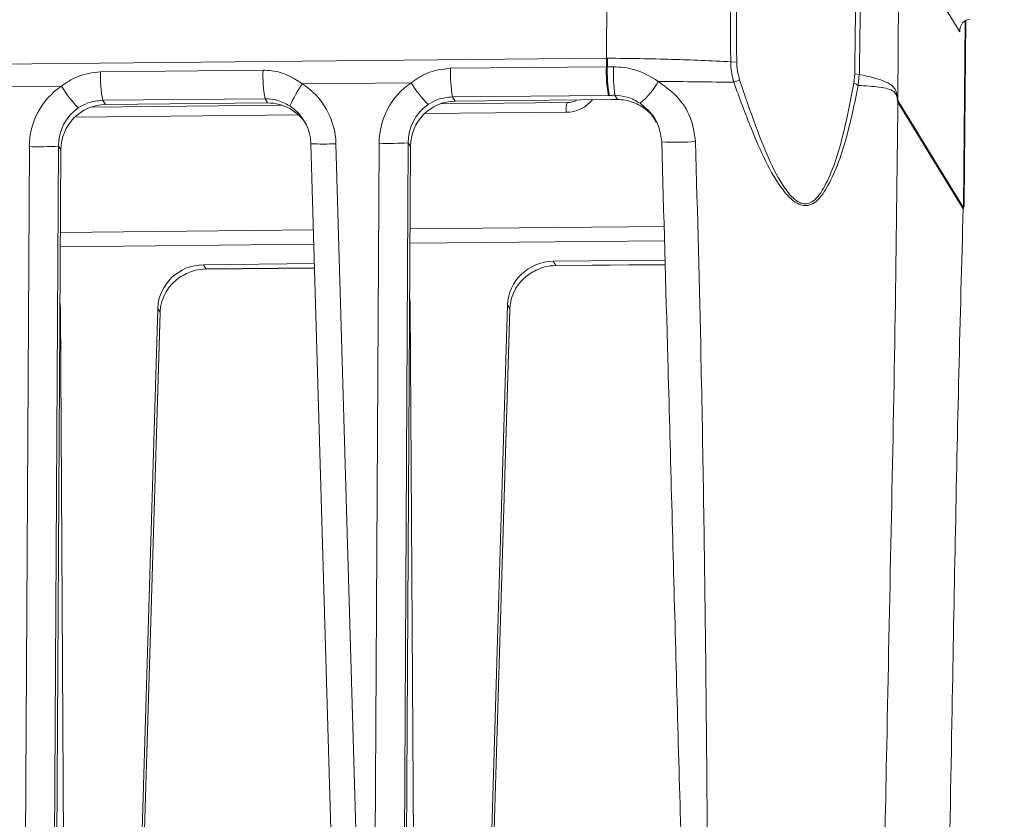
# Model space of a CAD drawing. Header units: millimetres. Extents: x 0 to 1118, y 0 to 864.
# Tile 83 of 256: x 474 to 485, y 285 to 294. Entities that reach past the tile are written whole.
import ezdxf

# ---------------------------------------------------------------- set-up
doc = ezdxf.new("R2010")
doc.units = ezdxf.units.MM
doc.styles.add('SLDTEXTSTYLE3', font='TXT', dxfattribs={"width": 0.605})
doc.dimstyles.new('SLDDIMSTYLE0', dxfattribs={"dimtxt": 3.175, "dimasz": 3.302, "dimexe": 0, "dimexo": 0.0625, "dimgap": 0.79375, "dimtad": 0, "dimtih": 1, "dimtoh": 1, "dimdec": 1, "dimlfac": 4, "dimrnd": 1e-09, "dimzin": 12, "dimdsep": 46, "dimtxsty": 'SLDTEXTSTYLE3', "dimsah": 1, "dimcen": 0.09, "dimadec": 0, "dimazin": 3, "dimtfac": 1, "dimtofl": 0, "dimtmove": 0, "dimatfit": 3, "dimfxl": 1, "dimfrac": 2, "dimtolj": 1, "dimtzin": 12, "dimarcsym": 0})

# ---------------------------------------------------------------- blocks, each defined once
blk = doc.blocks.new('_D_12')
at = {"color": 7, "linetype": 'Continuous', "lineweight": 0}
for p, q in [((520.817, 345.837), (559.739, 345.837)), ((558.139, 345.837), (558.139, 312.211)), ((558.139, 273.712), (558.139, 307.339)), ((443.176, 273.712), (559.739, 273.712))]:
    blk.add_line(p, q, dxfattribs=at)
for points in [[(558.139, 345.837), (557.631, 342.535), (558.647, 342.535)], [(558.139, 273.712), (558.647, 277.014), (557.631, 277.014)]]:
    blk.add_solid(points, dxfattribs=at)
at = {"color": 7, "linetype": 'Continuous', "lineweight": 0, "insert": (552.682, 311.431), "char_height": 3.175, "attachment_point": 1, "style": 'SLDTEXTSTYLE3'}
blk.add_mtext('288.5', dxfattribs=at)
blk = doc.blocks.new('_D_13')
at = {"color": 7, "linetype": 'Continuous', "lineweight": 0}
for p, q in [((441.576, 275.312), (441.576, 357.886)), ((519.351, 346.187), (519.351, 357.886)), ((441.576, 356.286), (475.007, 356.286)), ((519.351, 356.286), (485.921, 356.286))]:
    blk.add_line(p, q, dxfattribs=at)
for points in [[(441.576, 356.286), (444.878, 355.778), (444.878, 356.794)], [(519.351, 356.286), (516.049, 356.794), (516.049, 355.778)]]:
    blk.add_solid(points, dxfattribs=at)
at = {"color": 7, "linetype": 'Continuous', "lineweight": 0, "insert": (475.007, 357.942), "char_height": 3.175, "attachment_point": 1, "style": 'SLDTEXTSTYLE3'}
blk.add_mtext('311.1', dxfattribs=at)

msp = doc.modelspace()

# ---------------------------------------------------------------- linework, layer by layer
at = {"color": 9, "linetype": 'Continuous', "lineweight": 0}
for p, q in [((480.435, 293.265), (480.474, 298.105)), ((483.681, 295.895), (483.656, 292.817)), ((484.343, 293.558), (483.727, 294.563)), ((484.382, 291.632), (484.401, 293.676)), ((484.343, 293.58), (484.343, 293.558)), ((471.048, 293.174), (480.435, 293.265)), ((480.435, 293.265), (480.448, 293.265)), ((481.876, 293.222), (481.809, 293.226)), ((474.844, 293.116), (476.639, 293.134)), ((478.711, 293.154), (480.435, 293.171)), ((480.435, 293.171), (480.445, 293.171)), ((483.169, 292.99), (483.18, 293.094)), ((483.18, 293.094), (483.231, 293.086)), ((483.231, 293.086), (483.219, 292.964)), ((474.411, 292.955), (473.208, 292.943)), ((478.277, 292.993), (477.075, 292.981)), ((476.662, 292.817), (474.867, 292.8)), ((474.867, 292.8), (474.896, 292.753)), ((476.69, 292.771), (476.662, 292.817)), ((480.458, 292.854), (478.734, 292.837)), ((478.734, 292.837), (478.762, 292.791)), ((480.468, 292.854), (480.458, 292.854)), ((480.557, 292.808), (480.528, 292.855)), ((483.658, 292.798), (484.38, 291.619)), ((484.379, 291.601), (483.657, 292.78)), ((477.032, 292.638), (474.557, 292.614)), ((479.992, 292.667), (478.424, 292.652)), ((473.989, 280.142), (474.056, 292.287)), ((474.378, 292.293), (474.311, 280.191)), ((474.403, 292.251), (474.378, 292.293)), ((477.445, 292.32), (477.797, 280.18)), ((477.856, 280.18), (477.922, 292.325)), ((478.244, 292.331), (478.178, 280.229)), ((478.269, 292.289), (478.244, 292.331)), ((478.264, 291.378), (481.073, 291.405)), ((474.398, 291.34), (477.196, 291.367)), ((477.201, 291.209), (474.397, 291.181)), ((481.077, 291.247), (478.264, 291.219)), ((475.98, 290.983), (476.008, 290.936)), ((476.008, 290.936), (477.208, 290.948)), ((479.846, 291.02), (479.875, 290.974)), ((479.875, 290.974), (481.085, 290.986)), ((479.368, 290.496), (479.342, 290.538)), ((475.201, 280.477), (475.501, 290.458)), ((475.501, 290.458), (475.476, 290.5)), ((479.067, 280.514), (479.368, 290.496))]:
    msp.add_line(p, q, dxfattribs=at)
at = {"color": 7, "linetype": 'Continuous', "lineweight": 15}
for p, q in [((484.391, 291.665), (484.41, 293.685)), ((478.762, 292.791), (480.491, 292.808)), ((480.491, 292.808), (480.557, 292.808)), ((476.853, 292.745), (474.734, 292.724)), ((476.69, 292.771), (474.896, 292.753)), ((480, 292.775), (478.6, 292.762)), ((480.001, 292.774), (480, 292.775)), ((474.403, 292.251), (474.341, 280.912)), ((477.168, 292.32), (477.519, 280.218)), ((477.169, 292.32), (477.168, 292.32)), ((478.269, 292.289), (478.207, 280.95)), ((475.98, 290.983), (477.207, 290.995)), ((476.011, 290.934), (477.208, 290.945)), ((481.083, 291.032), (479.846, 291.02)), ((479.875, 290.974), (479.878, 290.972)), ((479.878, 290.972), (481.085, 290.983)), ((476.008, 290.936), (476.011, 290.934)), ((478.324, 280.573), (478.267, 290.527)), ((479.342, 290.538), (479.041, 280.514)), ((474.458, 280.536), (474.401, 290.489)), ((475.476, 290.5), (475.174, 280.476)), ((475.202, 280.477), (475.502, 290.452)), ((475.501, 290.458), (475.502, 290.452)), ((479.068, 280.514), (479.368, 290.489)), ((479.368, 290.489), (479.368, 290.496))]:
    msp.add_line(p, q, dxfattribs=at)
at = {"color": 9, "linetype": 'Continuous', "lineweight": 0}
for centre, radius, start, end in [((503.04, 293.281), 22.605, 180.0391, 180.2792), ((503.301, 292.589), 22.863, 178.3039, 178.541), ((476.236, 293.058), 1.393, 177.6303, 190.7085), ((478.031, 293.076), 1.393, 177.6303, 190.7085), ((480.103, 293.096), 1.393, 177.6303, 190.7085), ((481.827, 293.113), 1.393, 177.6303, 190.7085), ((481.887, 293.113), 1.443, 177.7106, 190.3336), ((482.576, 293.113), 2.064, 178.3906, 187.2043), ((480.251, 293.428), 0.865, 310.1068, 330.9665), ((481.469, 293.958), 1.029, 291.2864, 295.2193), ((475.571, 293.661), 1.357, 211.3131, 224.1532), ((478.397, 292.057), 1.613, 145.0763, 155.0559), ((479.437, 293.698), 1.357, 211.3131, 224.1532), ((483.048, 292.694), 0.32, 57.628, 67.7055), ((483.187, 292.877), 0.473, 350.3687, 352.6161), ((481.93, 292.813), 1.728, 358.8929, 359.4975), ((480.303, 292.697), 0.313, 165.5679, 185.5383), ((474.153, 295.902), 3.616, 268.4568, 273.5605), ((477.3, 294.942), 2.626, 267.1283, 273.1748), ((478.02, 295.939), 3.616, 268.4568, 273.5605), ((481.206, 295.775), 3.439, 267.349, 273.5731), ((482.652, 291.634), 1.728, 358.8929, 359.4975), ((483.497, 291.563), 0.888, 2.8234, 4.4716)]:
    msp.add_arc(centre, radius, start, end, dxfattribs=at)
for centre, major_axis, ratio, start_param, end_param in [((486.469, 1010.761), (4.156, 755.355), 0.003018, 2.80386, 2.823826), ((486.631, 1010.782), (4.319, 755.376), 0.002767, 2.803889, 2.823853), ((486.631, 1010.782), (4.319, 755.376), 0.002767, 3.458823, 3.472006), ((486.469, 1010.761), (4.156, 755.355), 0.003018, 3.458797, 3.471182), ((474.853, 292.281), (-0.064, 0.807), 0.985671, 0.507569, 1.484947), ((476.648, 292.298), (-0.064, 0.807), 0.985671, 4.661447, 5.638825), ((478.72, 292.319), (-0.064, 0.807), 0.985671, 0.507569, 1.484947), ((479.992, 293.039), (0.325, 0.187), 0.987935, 4.195229, 5.078071), ((474.876, 292.289), (-0.091, 0.504), 0.973094, 0.411964, 1.389342), ((478.743, 292.326), (-0.091, 0.504), 0.973094, 0.411964, 1.389342)]:
    msp.add_ellipse(centre, major_axis=major_axis, ratio=ratio, start_param=start_param, end_param=end_param, dxfattribs=at)
at = {"color": 7, "linetype": 'Continuous', "lineweight": 15}
for centre, major_axis, ratio, start_param, end_param in [((484.467, 293.558), (-0.037, 0.134), 0.888926, 6.055088, 7.617157), ((478.768, 292.285), (-0.04, 0.504), 0.985671, 6.21479, 7.768133), ((480.001, 293.022), (0.218, 0.122), 0.987363, 4.20712, 4.692075), ((474.902, 292.247), (-0.04, 0.504), 0.985671, 6.21479, 7.768133), ((476.696, 292.265), (-0.04, 0.504), 0.985671, 5.188648, 6.21479), ((476.671, 292.306), (-0.091, 0.504), 0.973094, 4.565841, 5.54322), ((475.974, 290.496), (0.468, 0.177), 0.967477, 1.20795, 2.761293), ((479.841, 290.534), (0.468, 0.177), 0.967477, 1.20795, 2.761293), ((475.999, 290.455), (0.473, 0.164), 0.954063, 1.807873, 2.785252), ((479.866, 290.493), (0.473, 0.164), 0.954063, 1.807873, 2.785252), ((473.902, 290.476), (0.468, 0.177), 0.967477, 5.937792, 6.100894), ((477.769, 290.514), (0.468, 0.177), 0.967477, 5.937792, 6.100894)]:
    msp.add_ellipse(centre, major_axis=major_axis, ratio=ratio, start_param=start_param, end_param=end_param, dxfattribs=at)
at = {"color": 9, "linetype": 'Continuous', "lineweight": 0}
for points, knots in [([(480.448, 293.265), (480.687, 293.262), (481.153, 293.256), (481.594, 293.236), (481.809, 293.226)], [0, 0, 0, 0, 0.512861, 1, 1, 1, 1]), ([(481.843, 292.999), (481.828, 293.062), (481.81, 293.138), (481.809, 293.214), (481.809, 293.226)], [0, 0, 0, 0, 0.844956, 1, 1, 1, 1]), ([(474.411, 292.955), (474.466, 292.995), (474.596, 293.086), (474.754, 293.105), (474.844, 293.116)], [0, 0, 0, 0, 0.4295143, 1, 1, 1, 1]), ([(476.639, 293.134), (476.704, 293.129), (476.862, 293.118), (476.996, 293.032), (477.075, 292.981)], [0, 0, 0, 0, 0.412999, 1, 1, 1, 1]), ([(478.277, 292.993), (478.333, 293.032), (478.462, 293.124), (478.62, 293.143), (478.711, 293.154)], [0, 0, 0, 0, 0.429514, 1, 1, 1, 1]), ([(480.445, 293.171), (480.455, 293.171), (480.478, 293.171), (480.5, 293.171), (480.513, 293.171)], [0, 0, 0, 0, 0.443929, 1, 1, 1, 1]), ([(480.513, 293.171), (480.593, 293.166), (480.771, 293.153), (480.924, 293.06), (481.008, 293.009)], [0, 0, 0, 0, 0.451595, 1, 1, 1, 1]), ([(481.876, 293.222), (481.876, 293.211), (481.877, 293.146), (481.894, 293.081), (481.908, 293.027)], [0, 0, 0, 0, 0.154623, 1, 1, 1, 1]), ([(481.008, 293.009), (481.078, 292.958), (481.224, 292.852), (481.38, 292.619), (481.407, 292.434), (481.42, 292.343)], [0, 0, 0, 0, 0.321066, 0.664525, 1, 1, 1, 1]), ([(481.843, 292.999), (481.711, 293.001), (481.44, 293.004), (481.154, 293.007), (481.008, 293.009)], [0, 0, 0, 0, 0.4885641, 1, 1, 1, 1]), ([(481.908, 293.027), (481.966, 292.854), (482.066, 292.559), (482.224, 292.152), (482.366, 291.878), (482.494, 291.716), (482.58, 291.661), (482.647, 291.651), (482.715, 291.676), (482.784, 291.742), (482.92, 291.967), (483.057, 292.392), (483.132, 292.79), (483.169, 292.99)], [0, 0, 0, 0, 0.1682876, 0.2866853, 0.4042774, 0.4587829, 0.4891852, 0.5135968, 0.5379165, 0.5732972, 0.6181298, 0.8080047, 1, 1, 1, 1]), ([(483.231, 293.086), (483.338, 293.062), (483.501, 293.025), (483.601, 292.959), (483.641, 292.904), (483.651, 292.846), (483.656, 292.817)], [0, 0, 0, 0, 0.48519, 0.742209, 0.871258, 1, 1, 1, 1]), ([(483.219, 292.964), (483.178, 292.763), (483.095, 292.364), (482.944, 291.941), (482.798, 291.72), (482.722, 291.655), (482.649, 291.631), (482.576, 291.64), (482.483, 291.694), (482.344, 291.853), (482.189, 292.126), (482.015, 292.531), (481.906, 292.826), (481.843, 292.999)], [0, 0, 0, 0, 0.1901129, 0.3779803, 0.4236079, 0.4604245, 0.4862479, 0.5122647, 0.5441601, 0.5998759, 0.7167092, 0.8343835, 1, 1, 1, 1]), ([(483.653, 292.798), (483.65, 292.818), (483.64, 292.868), (483.592, 292.919), (483.476, 292.947), (483.301, 292.959), (483.219, 292.964)], [0, 0, 0, 0, 0.088968, 0.226114, 0.637945, 1, 1, 1, 1]), ([(474.867, 292.8), (474.811, 292.794), (474.715, 292.785), (474.632, 292.736), (474.597, 292.715)], [0, 0, 0, 0, 0.578867, 1, 1, 1, 1]), ([(476.934, 292.738), (476.885, 292.764), (476.799, 292.81), (476.702, 292.815), (476.662, 292.817)], [0, 0, 0, 0, 0.579633, 1, 1, 1, 1]), ([(478.734, 292.837), (478.678, 292.832), (478.581, 292.823), (478.498, 292.773), (478.463, 292.753)], [0, 0, 0, 0, 0.578867, 1, 1, 1, 1]), ([(480.528, 292.855), (480.517, 292.855), (480.497, 292.854), (480.477, 292.854), (480.468, 292.854)], [0, 0, 0, 0, 0.556072, 1, 1, 1, 1]), ([(480.809, 292.767), (480.761, 292.794), (480.675, 292.844), (480.574, 292.851), (480.528, 292.855)], [0, 0, 0, 0, 0.550424, 1, 1, 1, 1]), ([(483.657, 292.78), (483.657, 292.78), (483.657, 292.78), (483.656, 292.782), (483.655, 292.788), (483.654, 292.795), (483.653, 292.798)], [0, 0, 0, 0, 0.000283, 0.262762, 0.667096, 1, 1, 1, 1]), ([(483.656, 292.817), (483.656, 292.813), (483.657, 292.807), (483.657, 292.8), (483.658, 292.799), (483.658, 292.798)], [0, 0, 0, 0, 0.391182, 0.786036, 1, 1, 1, 1]), ([(483.657, 292.78), (483.648, 291.989), (483.63, 290.403), (483.583, 288.034), (483.537, 285.836), (483.497, 283.804), (483.466, 281.941), (483.454, 280.697), (483.448, 280.077)], [0, 0, 0, 0, 0.185705, 0.372795, 0.560619, 0.707879, 0.854333, 1, 1, 1, 1]), ([(481.42, 292.343), (481.442, 291.545), (481.49, 289.738), (481.533, 286.921), (481.549, 284.901), (481.557, 283.891), (481.557, 283.891)], [0, 0, 0, 0, 0.283176, 0.641567, 0.999998, 1, 1, 1, 1]), ([(484.38, 291.619), (484.38, 291.619), (484.38, 291.619), (484.381, 291.624), (484.381, 291.629), (484.382, 291.632)], [0, 0, 0, 0, 0.21278, 0.513473, 1, 1, 1, 1]), ([(484.382, 291.632), (484.387, 291.65), (484.395, 291.673), (484.388, 291.667), (484.386, 291.666)], [0, 0, 0, 0, 0.757997, 1, 1, 1, 1])]:
    msp.add_open_spline(points, degree=3, knots=knots, dxfattribs=at)
at = {"color": 7, "linetype": 'Continuous', "lineweight": 15}
for points, knots in [([(480.984, 292.559), (480.972, 292.581), (480.932, 292.656), (480.815, 292.746), (480.676, 292.802), (480.587, 292.807), (480.557, 292.808)], [0, 0, 0, 0, 0.147321, 0.488043, 0.82504, 1, 1, 1, 1]), ([(481.047, 292.34), (481.038, 292.398), (481.022, 292.515), (480.935, 292.663), (480.849, 292.733), (480.809, 292.767)], [0, 0, 0, 0, 0.340044, 0.68683, 1, 1, 1, 1]), ([(481.281, 283.891), (481.252, 284.899), (481.195, 286.916), (481.121, 289.732), (481.069, 291.54), (481.047, 292.34)], [0, 0, 0, 0, 0.357969, 0.716026, 1, 1, 1, 1]), ([(484.1, 279.012), (484.122, 279.779), (484.167, 281.318), (484.213, 283.684), (484.253, 285.893), (484.291, 287.929), (484.329, 289.784), (484.363, 290.996), (484.379, 291.601)], [0, 0, 0, 0, 0.18549, 0.372332, 0.560111, 0.707508, 0.854181, 1, 1, 1, 1]), ([(484.383, 291.607), (484.383, 291.604), (484.382, 291.6), (484.381, 291.599), (484.38, 291.6), (484.379, 291.601), (484.379, 291.601)], [0, 0, 0, 0, 0.422554, 0.738529, 0.999717, 1, 1, 1, 1]), ([(484.388, 291.626), (484.388, 291.626), (484.397, 291.636), (484.39, 291.641), (484.385, 291.616), (484.383, 291.607)], [0, 0, 0, 0, 0.015352, 0.612578, 1, 1, 1, 1]), ([(479.602, 290.893), (479.652, 290.919), (479.738, 290.964), (479.834, 290.971), (479.875, 290.974)], [0, 0, 0, 0, 0.579633, 1, 1, 1, 1]), ([(475.736, 290.855), (475.786, 290.881), (475.872, 290.926), (475.968, 290.933), (476.008, 290.936)], [0, 0, 0, 0, 0.5796334, 1, 1, 1, 1])]:
    msp.add_open_spline(points, degree=3, knots=knots, dxfattribs=at)

# ---------------------------------------------------------------- dimensions: what is measured, and where the dimension line sits
at = {"color": 7, "linetype": 'Continuous', "lineweight": 0}
dim = msp.add_linear_dim(base=(519.351, 356.286), p1=(441.576, 273.712), p2=(519.351, 344.587), dimstyle='SLDDIMSTYLE0', dxfattribs=at)
dim.commit()
dim.dimension.update_dxf_attribs({"geometry": '_D_13', "text_midpoint": (480.464, 356.286), "dimtype": 160})
dim = msp.add_linear_dim(base=(558.139, 345.837), p1=(441.576, 273.712), p2=(519.217, 345.837), angle=90, dimstyle='SLDDIMSTYLE0', dxfattribs=at)
dim.commit()
dim.dimension.update_dxf_attribs({"geometry": '_D_12', "text_midpoint": (558.139, 309.775), "dimtype": 160})

doc.saveas('drawing.dxf')
